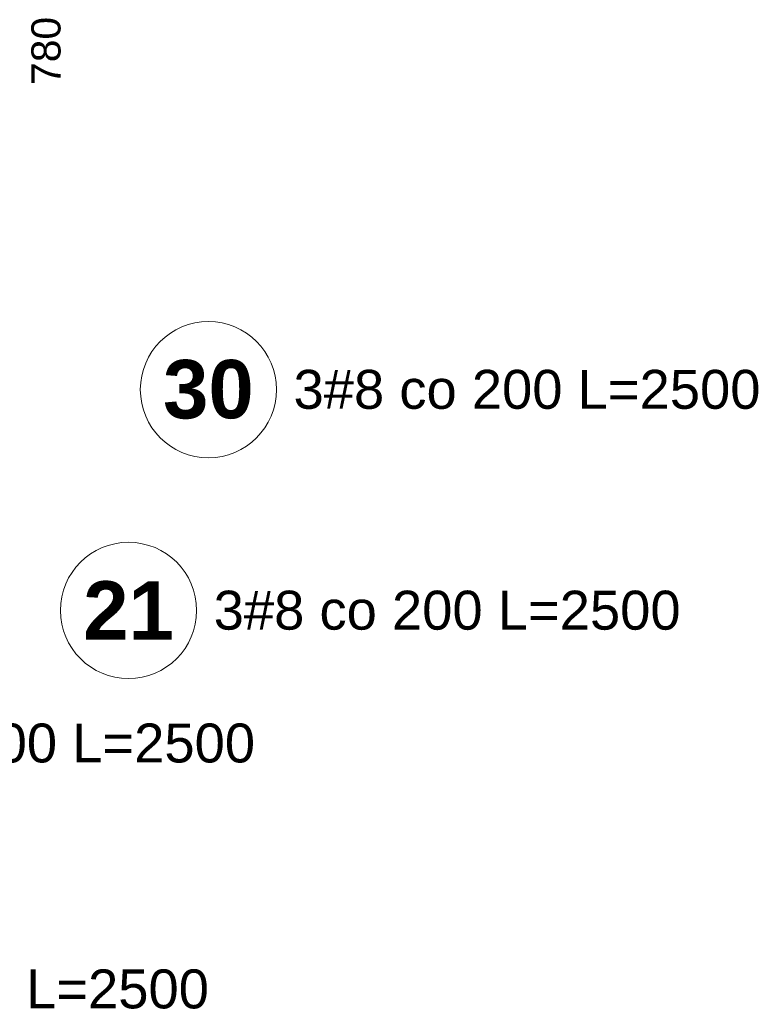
# Model space of a CAD drawing. Extents: x 40861 to 114399, y -71497 to -5875.
# Tile 38 of 45: x 95451 to 96200, y -31060 to -30049. Entities that reach past the tile are written whole.
import ezdxf

# ---------------------------------------------------------------- set-up
doc = ezdxf.new("R2010")
doc.units = 0
doc.header["$LTSCALE"] = 10
doc.header["$MEASUREMENT"] = 0
doc.layers.add('RCAD_pręt wyrzucony', color=130, linetype='Continuous')
doc.styles.add('style1', font='arial.ttf')
doc.styles.add('style3', font='arialbd.ttf')

msp = doc.modelspace()

# ---------------------------------------------------------------- linework, layer by layer
at = {"layer": 'RCAD_pręt wyrzucony', "color": 8, "lineweight": 0}
for centre in [(95644.79657, -30428.95821), (95562.68577, -30655.7748)]:
    msp.add_circle(centre, 70, dxfattribs=at)

# ---------------------------------------------------------------- texts
at = {"layer": 'RCAD_pręt wyrzucony', "color": 1, "lineweight": 40, "insert": (95477.97948, -30081.09477), "char_height": 30, "attachment_point": 5, "rotation": 90, "style": 'style1'}
msp.add_mtext('780', dxfattribs=at)
at = {"layer": 'RCAD_pręt wyrzucony', "color": 1, "lineweight": 40, "char_height": 60, "attachment_point": 5, "style": 'style3'}
for s, insert in [('30', (95644.79657, -30428.95821)), ('21', (95562.68577, -30655.7748))]:
    msp.add_mtext(s, dxfattribs=dict(at, insert=insert))
at = {"layer": 'RCAD_pręt wyrzucony', "color": 2, "lineweight": 40, "char_height": 40, "attachment_point": 5, "style": 'style1'}
for insert in [(95972.32727, -30428.95821), (95890.21647, -30655.7748), (95452.74223, -30792.18486), (95405.32501, -31044.7508)]:
    msp.add_mtext('3#8 co 200 L=2500', dxfattribs=dict(at, insert=insert))

doc.saveas('drawing.dxf')
